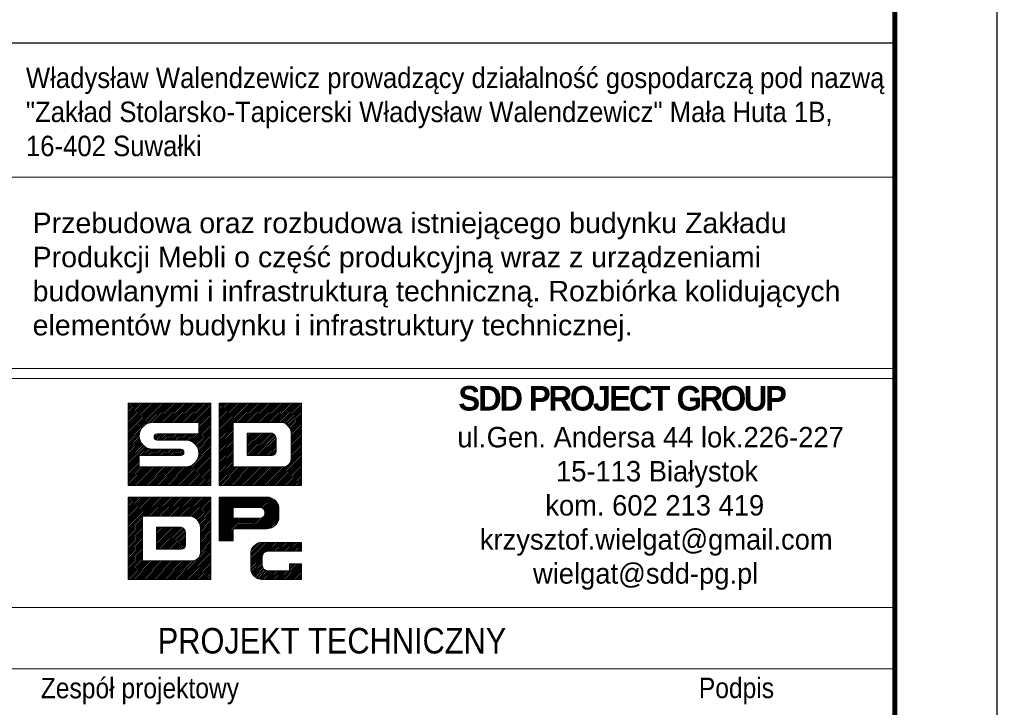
# Model space of a CAD drawing. Extents: x 310117 to 322731, y -113989 to -104075.
# Tile 9 of 13: x 320204 to 322131, y -112773 to -111427. Entities that reach past the tile are written whole.
import ezdxf
from ezdxf.enums import TextEntityAlignment as Align

# ---------------------------------------------------------------- set-up
doc = ezdxf.new("R2010")
doc.units = 0
doc.header["$LTSCALE"] = 5
doc.header["$MEASUREMENT"] = 0
for name, color, linetype, lineweight in [('--- widok @ 1', 7, 'Continuous', 13), ('_RAMKA', 7, 'Continuous', 35), ('PS_DIM', 4, 'Continuous', 13)]:
    doc.layers.add(name, color=color, linetype=linetype, lineweight=lineweight)
doc.layers.add('_FORMATKA', color=8, linetype='Continuous', lineweight=15, plot=False)
doc.layers.add('_tabelka', color=7, linetype='Continuous')
doc.styles.add('gil', font='GIL_____.TTF', dxfattribs={"width": 0.9})

# ---------------------------------------------------------------- blocks, each defined once
blk = doc.blocks.new('*U19')
at = {"layer": '_FORMATKA', "lineweight": -3}
blk.add_lwpolyline([(-594, 0), (0, 0), (0, 420), (-594, 420)], close=True, dxfattribs=at)
at = {"layer": '_RAMKA', "lineweight": -3, "const_width": 0.5}
blk.add_lwpolyline([(-564, 10), (-10, 10), (-10, 410), (-564, 410)], close=True, dxfattribs=at)
blk = doc.blocks.new('tabela_rys')
at = {"layer": '_tabelka', "color": 251, "lineweight": 15}
for p, q in [((21.617, 110.449), (131.619, 110.449)), ((21.617, 91.732), (131.619, 91.732)), ((21.617, 91.732), (131.619, 91.732)), ((21.617, 91.732), (131.619, 91.732)), ((131.619, 90.732), (21.617, 90.732)), ((21.617, 68.324), (131.478, 68.324)), ((131.619, 62.324), (21.617, 62.324))]:
    blk.add_line(p, q, dxfattribs=at)
at = {"layer": '_tabelka', "color": 251, "lineweight": 30}
blk.add_lwpolyline([(131.619, 123.55), (21.617, 123.55), (21.617, 7.769), (131.619, 7.769)], close=True, dxfattribs=at)
at = {"layer": 'PS_DIM', "color": 12, "true_color": 0xc90603}
for p, q in [((56.617, 88.268), (56.676, 88.328)), ((56.617, 88.1), (56.845, 88.328)), ((56.617, 87.932), (57.013, 88.328)), ((56.617, 87.763), (57.182, 88.328)), ((56.617, 87.595), (57.35, 88.328)), ((56.617, 87.427), (57.518, 88.328)), ((56.617, 87.258), (57.687, 88.328)), ((56.617, 87.09), (57.855, 88.328)), ((56.617, 86.921), (58.023, 88.328)), ((56.617, 86.753), (58.192, 88.328)), ((56.617, 86.585), (58.36, 88.328)), ((56.617, 86.416), (58.529, 88.328)), ((56.617, 86.248), (58.697, 88.328)), ((56.617, 86.079), (58.865, 88.328)), ((56.617, 85.911), (59.034, 88.328)), ((56.617, 85.743), (59.202, 88.328)), ((56.617, 85.574), (59.37, 88.328)), ((56.617, 85.406), (59.539, 88.328)), ((56.617, 85.238), (59.707, 88.328)), ((56.617, 85.069), (59.876, 88.328)), ((56.617, 84.901), (60.044, 88.328)), ((56.617, 84.732), (60.212, 88.328)), ((56.617, 88.328), (64.68, 88.328)), ((56.617, 80.265), (56.617, 88.328)), ((58.279, 86.226), (60.381, 88.328)), ((58.605, 86.383), (60.549, 88.328)), ((58.823, 86.433), (60.718, 88.328)), ((59.004, 86.446), (60.886, 88.328)), ((59.173, 86.446), (61.054, 88.328)), ((59.341, 86.446), (61.223, 88.328)), ((59.509, 86.446), (61.391, 88.328)), ((59.678, 86.446), (61.559, 88.328)), ((59.846, 86.446), (61.728, 88.328)), ((60.015, 86.446), (61.896, 88.328)), ((60.183, 86.446), (62.065, 88.328)), ((60.351, 86.446), (62.233, 88.328)), ((60.52, 86.446), (62.401, 88.328)), ((60.688, 86.446), (62.57, 88.328)), ((60.857, 86.446), (62.738, 88.328)), ((61.025, 86.446), (62.906, 88.328)), ((61.193, 86.446), (63.075, 88.328)), ((61.362, 86.446), (63.243, 88.328)), ((61.53, 86.446), (63.412, 88.328)), ((61.698, 86.446), (63.58, 88.328)), ((61.867, 86.446), (63.748, 88.328)), ((62.035, 86.446), (63.917, 88.328)), ((62.204, 86.446), (64.085, 88.328)), ((62.372, 86.446), (64.253, 88.328)), ((62.54, 86.446), (64.422, 88.328)), ((62.709, 86.446), (64.59, 88.328)), ((62.877, 86.446), (64.68, 88.249)), ((63.045, 86.446), (64.68, 88.08)), ((63.214, 86.446), (64.68, 87.912)), ((63.382, 86.446), (64.68, 87.744)), ((64.68, 88.328), (64.68, 80.265)), ((65.498, 88.328), (73.56, 88.328)), ((65.498, 80.265), (65.498, 88.328)), ((65.498, 88.195), (65.63, 88.328)), ((65.498, 88.027), (65.798, 88.328)), ((65.498, 87.858), (65.967, 88.328)), ((65.498, 87.69), (66.135, 88.328)), ((65.498, 87.522), (66.304, 88.328)), ((65.498, 87.353), (66.472, 88.328)), ((65.498, 87.185), (66.64, 88.328)), ((65.498, 87.016), (66.809, 88.328)), ((65.498, 86.848), (66.977, 88.328)), ((65.498, 86.68), (67.145, 88.328)), ((65.498, 86.511), (67.314, 88.328)), ((65.498, 86.343), (67.482, 88.328)), ((65.498, 86.174), (67.651, 88.328)), ((65.498, 86.006), (67.819, 88.328)), ((65.498, 85.838), (67.987, 88.328)), ((65.498, 85.669), (68.156, 88.328)), ((65.498, 85.501), (68.324, 88.328)), ((65.498, 85.333), (68.493, 88.328)), ((65.498, 85.164), (68.661, 88.328)), ((66.948, 86.446), (68.829, 88.328)), ((67.116, 86.446), (68.998, 88.328)), ((67.284, 86.446), (69.166, 88.328)), ((67.453, 86.446), (69.334, 88.328)), ((67.621, 86.446), (69.503, 88.328)), ((67.79, 86.446), (69.671, 88.328)), ((67.958, 86.446), (69.84, 88.328)), ((68.126, 86.446), (70.008, 88.328)), ((68.295, 86.446), (70.176, 88.328)), ((68.463, 86.446), (70.345, 88.328)), ((68.632, 86.446), (70.513, 88.328)), ((68.8, 86.446), (70.681, 88.328)), ((68.968, 86.446), (70.85, 88.328)), ((69.137, 86.446), (71.018, 88.328)), ((69.305, 86.446), (71.187, 88.328)), ((69.473, 86.446), (71.355, 88.328)), ((69.642, 86.446), (71.523, 88.328)), ((69.81, 86.446), (71.692, 88.328)), ((69.979, 86.446), (71.86, 88.328)), ((70.147, 86.446), (72.028, 88.328)), ((70.315, 86.446), (72.197, 88.328)), ((70.484, 86.446), (72.365, 88.328)), ((70.652, 86.446), (72.534, 88.328)), ((70.82, 86.446), (72.702, 88.328)), ((70.989, 86.446), (72.87, 88.328)), ((71.157, 86.446), (73.039, 88.328)), ((71.326, 86.446), (73.207, 88.328)), ((71.494, 86.446), (73.376, 88.328)), ((71.659, 86.443), (73.544, 88.328)), ((71.791, 86.407), (73.56, 88.175)), ((71.911, 86.358), (73.56, 88.007)), ((72.02, 86.299), (73.56, 87.839)), ((72.119, 86.229), (73.56, 87.67)), ((73.56, 88.328), (73.56, 80.265)), ((63.507, 86.402), (64.68, 87.575)), ((63.507, 86.234), (64.68, 87.407)), ((63.507, 86.065), (64.68, 87.238)), ((63.507, 85.897), (64.68, 87.07)), ((63.507, 85.728), (64.68, 86.902)), ((63.507, 85.56), (64.68, 86.733)), ((72.209, 86.151), (73.56, 87.502)), ((72.291, 86.064), (73.56, 87.333)), ((72.363, 85.968), (73.56, 87.165)), ((72.425, 85.862), (73.56, 86.997)), ((72.478, 85.746), (73.56, 86.828)), ((56.617, 84.564), (57.914, 85.861)), ((63.507, 86.446), (59.007, 86.446)), ((62.836, 84.553), (64.68, 86.397)), ((62.94, 84.488), (64.68, 86.228)), ((63.036, 84.416), (64.68, 86.06)), ((63.124, 84.335), (64.68, 85.891)), ((63.507, 85.392), (64.68, 86.565)), ((63.507, 85.321), (63.507, 86.446)), ((65.498, 84.996), (66.882, 86.38)), ((65.498, 84.827), (66.882, 86.211)), ((65.498, 84.659), (66.882, 86.043)), ((65.498, 84.491), (66.882, 85.875)), ((66.882, 86.446), (66.882, 82.096)), ((71.644, 86.446), (66.882, 86.446)), ((66.882, 86.446), (66.882, 82.096)), ((68.097, 86.446), (66.882, 86.446)), ((71.644, 86.446), (68.434, 86.446)), ((72.518, 85.618), (73.56, 86.66)), ((72.544, 85.476), (73.56, 86.492)), ((72.552, 85.315), (73.56, 86.323)), ((72.552, 85.147), (73.56, 86.155)), ((72.552, 84.978), (73.56, 85.986)), ((72.552, 84.81), (73.56, 85.818)), ((56.617, 84.396), (57.757, 85.536)), ((56.617, 84.227), (57.707, 85.317)), ((56.617, 84.059), (57.694, 85.136)), ((56.617, 83.891), (57.703, 84.977)), ((56.617, 83.722), (57.729, 84.834)), ((59.141, 85.068), (59.391, 85.317)), ((59.157, 84.915), (59.563, 85.321)), ((59.223, 84.812), (59.732, 85.321)), ((59.323, 84.744), (59.9, 85.321)), ((59.438, 85.321), (63.507, 85.321)), ((59.468, 84.721), (60.068, 85.321)), ((59.637, 84.721), (60.237, 85.321)), ((59.805, 84.721), (60.405, 85.321)), ((59.973, 84.721), (60.573, 85.321)), ((60.142, 84.721), (60.742, 85.321)), ((60.31, 84.721), (60.91, 85.321)), ((60.479, 84.721), (61.079, 85.321)), ((60.647, 84.721), (61.247, 85.321)), ((60.815, 84.721), (61.415, 85.321)), ((60.984, 84.721), (61.584, 85.321)), ((61.152, 84.721), (61.752, 85.321)), ((61.32, 84.721), (61.92, 85.321)), ((61.489, 84.721), (62.089, 85.321)), ((61.657, 84.721), (62.257, 85.321)), ((61.826, 84.721), (62.426, 85.321)), ((61.994, 84.721), (62.594, 85.321)), ((62.162, 84.721), (62.762, 85.321)), ((62.324, 84.715), (62.931, 85.321)), ((62.47, 84.692), (63.099, 85.321)), ((62.602, 84.656), (63.268, 85.321)), ((62.724, 84.609), (63.436, 85.321)), ((63.204, 84.247), (64.68, 85.723)), ((63.276, 84.151), (64.68, 85.555)), ((63.341, 84.047), (64.68, 85.386)), ((63.396, 83.935), (64.68, 85.218)), ((63.443, 83.813), (64.68, 85.049)), ((63.478, 83.68), (64.68, 84.881)), ((65.498, 84.322), (66.882, 85.706)), ((65.498, 84.154), (66.882, 85.538)), ((65.498, 83.986), (66.882, 85.37)), ((65.498, 83.817), (66.882, 85.201)), ((65.498, 83.649), (66.882, 85.033)), ((65.498, 83.48), (66.882, 84.864)), ((68.244, 85.393), (68.244, 83.218)), ((70.681, 85.393), (68.244, 85.393)), ((68.244, 85.393), (68.244, 83.218)), ((70.681, 85.393), (68.244, 85.393)), ((68.244, 85.385), (68.252, 85.393)), ((68.244, 85.216), (68.42, 85.393)), ((68.244, 85.048), (68.589, 85.393)), ((68.244, 84.88), (68.757, 85.393)), ((68.244, 84.711), (68.925, 85.393)), ((68.244, 84.543), (69.094, 85.393)), ((68.244, 84.374), (69.262, 85.393)), ((68.244, 84.206), (69.431, 85.393)), ((68.244, 84.038), (69.599, 85.393)), ((68.244, 83.869), (69.767, 85.393)), ((68.244, 83.701), (69.936, 85.393)), ((68.244, 83.533), (70.104, 85.393)), ((68.244, 83.364), (70.272, 85.393)), ((68.266, 83.218), (70.441, 85.393)), ((68.434, 83.218), (70.609, 85.393)), ((68.603, 83.218), (70.749, 85.364)), ((68.771, 83.218), (70.852, 85.299)), ((68.939, 83.218), (70.938, 85.216)), ((69.108, 83.218), (71.006, 85.116)), ((69.276, 83.218), (71.055, 84.997)), ((69.444, 83.218), (71.079, 84.852)), ((71.079, 83.616), (71.079, 84.83)), ((71.079, 83.616), (71.079, 84.83)), ((72.552, 84.642), (73.56, 85.65)), ((72.552, 84.473), (73.56, 85.481)), ((72.552, 82.892), (72.552, 85.321)), ((72.552, 82.892), (72.552, 85.321)), ((72.552, 84.305), (73.56, 85.313)), ((72.552, 84.136), (73.56, 85.144)), ((72.552, 83.968), (73.56, 84.976)), ((72.552, 83.8), (73.56, 84.808)), ((56.617, 83.554), (57.767, 84.703)), ((56.617, 83.385), (57.815, 84.583)), ((56.617, 83.217), (57.873, 84.472)), ((56.617, 83.049), (57.939, 84.37)), ((56.617, 82.88), (58.013, 84.276)), ((56.617, 82.712), (58.095, 84.189)), ((56.617, 82.544), (58.184, 84.111)), ((56.617, 82.375), (58.282, 84.039)), ((56.617, 82.207), (58.387, 83.976)), ((57.8, 83.221), (58.501, 83.922)), ((57.968, 83.221), (58.625, 83.878)), ((58.137, 83.221), (58.76, 83.844)), ((58.305, 83.221), (58.909, 83.825)), ((58.473, 83.221), (59.073, 83.821)), ((58.642, 83.221), (59.242, 83.821)), ((58.81, 83.221), (59.41, 83.821)), ((58.979, 83.221), (59.579, 83.821)), ((59.007, 83.821), (61.763, 83.821)), ((59.147, 83.221), (59.747, 83.821)), ((59.315, 83.221), (59.915, 83.821)), ((62.194, 84.721), (59.438, 84.721)), ((59.484, 83.221), (60.084, 83.821)), ((59.652, 83.221), (60.252, 83.821)), ((59.82, 83.221), (60.42, 83.821)), ((59.989, 83.221), (60.589, 83.821)), ((60.157, 83.221), (60.757, 83.821)), ((60.326, 83.221), (60.926, 83.821)), ((60.494, 83.221), (61.094, 83.821)), ((60.662, 83.221), (61.262, 83.821)), ((60.831, 83.221), (61.431, 83.821)), ((60.999, 83.221), (61.599, 83.821)), ((61.074, 80.265), (64.68, 83.871)), ((61.168, 83.221), (61.767, 83.821)), ((63.153, 82.513), (64.68, 84.039)), ((63.425, 82.953), (64.68, 84.208)), ((63.487, 83.183), (64.68, 84.376)), ((63.501, 83.534), (64.68, 84.713)), ((63.506, 83.371), (64.68, 84.544)), ((65.498, 83.312), (66.882, 84.696)), ((65.498, 83.144), (66.882, 84.528)), ((65.498, 82.975), (66.882, 84.359)), ((65.498, 82.807), (66.882, 84.191)), ((65.498, 82.639), (66.882, 84.023)), ((65.498, 82.47), (66.882, 83.854)), ((69.613, 83.218), (71.079, 84.684)), ((69.781, 83.218), (71.079, 84.516)), ((69.95, 83.218), (71.079, 84.347)), ((70.118, 83.218), (71.079, 84.179)), ((70.286, 83.218), (71.079, 84.011)), ((70.455, 83.218), (71.079, 83.842)), ((72.552, 83.631), (73.56, 84.639)), ((72.552, 83.463), (73.56, 84.471)), ((72.552, 83.295), (73.56, 84.303)), ((72.552, 83.126), (73.56, 84.134)), ((72.552, 82.958), (73.56, 83.966)), ((56.617, 82.038), (57.694, 83.115)), ((56.617, 81.87), (57.694, 82.947)), ((61.763, 83.221), (57.694, 83.221)), ((57.694, 83.221), (57.694, 82.096)), ((61.242, 80.265), (64.68, 83.702)), ((61.336, 83.221), (61.902, 83.787)), ((61.411, 80.265), (64.68, 83.534)), ((61.504, 83.221), (61.995, 83.711)), ((61.579, 80.265), (64.68, 83.366)), ((61.673, 83.221), (62.052, 83.6)), ((61.748, 80.265), (64.68, 83.197)), ((61.856, 83.236), (62.048, 83.428)), ((61.916, 80.265), (64.68, 83.029)), ((62.084, 80.265), (64.68, 82.861)), ((65.498, 82.302), (66.882, 83.686)), ((65.498, 82.133), (66.882, 83.517)), ((65.498, 81.965), (66.882, 83.349)), ((65.498, 81.797), (66.882, 83.181)), ((65.498, 81.628), (66.882, 83.012)), ((68.244, 83.218), (70.681, 83.218)), ((68.244, 83.218), (70.681, 83.218)), ((70.364, 80.265), (73.56, 83.461)), ((70.533, 80.265), (73.56, 83.292)), ((70.623, 83.218), (71.079, 83.674)), ((70.701, 80.265), (73.56, 83.124)), ((70.815, 83.241), (71.056, 83.482)), ((70.87, 80.265), (73.56, 82.956)), ((72.467, 82.536), (73.56, 83.629)), ((72.544, 82.781), (73.56, 83.797)), ((56.617, 81.702), (57.694, 82.778)), ((56.617, 81.533), (57.694, 82.61)), ((56.617, 81.365), (57.694, 82.442)), ((56.617, 81.196), (57.694, 82.273)), ((56.617, 81.028), (57.694, 82.105)), ((56.617, 80.86), (57.854, 82.096)), ((56.617, 80.691), (58.022, 82.096)), ((56.617, 80.523), (58.19, 82.096)), ((56.617, 80.355), (58.359, 82.096)), ((56.696, 80.265), (58.527, 82.096)), ((56.865, 80.265), (58.695, 82.096)), ((57.033, 80.265), (58.864, 82.096)), ((57.201, 80.265), (59.032, 82.096)), ((57.37, 80.265), (59.201, 82.096)), ((57.538, 80.265), (59.369, 82.096)), ((57.694, 82.096), (62.194, 82.096)), ((57.706, 80.265), (59.537, 82.096)), ((57.875, 80.265), (59.706, 82.096)), ((58.043, 80.265), (59.874, 82.096)), ((58.212, 80.265), (60.043, 82.096)), ((58.38, 80.265), (60.211, 82.096)), ((58.548, 80.265), (60.379, 82.096)), ((58.717, 80.265), (60.548, 82.096)), ((58.885, 80.265), (60.716, 82.096)), ((59.053, 80.265), (60.884, 82.096)), ((59.222, 80.265), (61.053, 82.096)), ((59.39, 80.265), (61.221, 82.096)), ((59.559, 80.265), (61.39, 82.096)), ((59.727, 80.265), (61.558, 82.096)), ((59.895, 80.265), (61.726, 82.096)), ((60.064, 80.265), (61.895, 82.096)), ((60.232, 80.265), (62.063, 82.096)), ((60.4, 80.265), (62.232, 82.097)), ((60.569, 80.265), (62.419, 82.116)), ((60.737, 80.265), (62.65, 82.178)), ((60.906, 80.265), (63.09, 82.449)), ((62.253, 80.265), (64.68, 82.692)), ((62.421, 80.265), (64.68, 82.524)), ((62.589, 80.265), (64.68, 82.355)), ((62.758, 80.265), (64.68, 82.187)), ((62.926, 80.265), (64.68, 82.019)), ((65.498, 81.46), (66.882, 82.844)), ((65.498, 81.291), (66.882, 82.675)), ((65.498, 81.123), (66.882, 82.507)), ((65.498, 80.955), (66.882, 82.339)), ((65.498, 80.786), (66.882, 82.17)), ((65.498, 80.618), (66.976, 82.096)), ((65.498, 80.45), (67.144, 82.096)), ((65.498, 80.281), (67.312, 82.096)), ((65.65, 80.265), (67.481, 82.096)), ((65.818, 80.265), (67.649, 82.096)), ((65.987, 80.265), (67.817, 82.096)), ((66.155, 80.265), (67.986, 82.096)), ((66.323, 80.265), (68.154, 82.096)), ((66.492, 80.265), (68.323, 82.096)), ((66.66, 80.265), (68.491, 82.096)), ((66.828, 80.265), (68.659, 82.096)), ((66.882, 82.096), (71.644, 82.096)), ((66.882, 82.096), (71.644, 82.096)), ((66.997, 80.265), (68.828, 82.096)), ((67.165, 80.265), (68.996, 82.096)), ((67.334, 80.265), (69.165, 82.096)), ((67.502, 80.265), (69.333, 82.096)), ((67.67, 80.265), (69.501, 82.096)), ((67.839, 80.265), (69.67, 82.096)), ((68.007, 80.265), (69.838, 82.096)), ((68.175, 80.265), (70.006, 82.096)), ((68.344, 80.265), (70.175, 82.096)), ((68.512, 80.265), (70.343, 82.096)), ((68.681, 80.265), (70.512, 82.096)), ((68.849, 80.265), (70.68, 82.096)), ((69.017, 80.265), (70.848, 82.096)), ((69.186, 80.265), (71.017, 82.096)), ((69.354, 80.265), (71.185, 82.096)), ((69.523, 80.265), (71.353, 82.096)), ((69.691, 80.265), (71.522, 82.096)), ((69.859, 80.265), (71.686, 82.092)), ((70.028, 80.265), (71.86, 82.098)), ((70.196, 80.265), (72.105, 82.174)), ((71.038, 80.265), (73.56, 82.787)), ((71.206, 80.265), (73.56, 82.619)), ((71.375, 80.265), (73.56, 82.45)), ((71.543, 80.265), (73.56, 82.282)), ((71.711, 80.265), (73.56, 82.114)), ((71.88, 80.265), (73.56, 81.945)), ((63.095, 80.265), (64.68, 81.85)), ((63.263, 80.265), (64.68, 81.682)), ((63.431, 80.265), (64.68, 81.514)), ((63.6, 80.265), (64.68, 81.345)), ((63.768, 80.265), (64.68, 81.177)), ((63.936, 80.265), (64.68, 81.008)), ((72.048, 80.265), (73.56, 81.777)), ((72.217, 80.265), (73.56, 81.608)), ((72.385, 80.265), (73.56, 81.44)), ((72.553, 80.265), (73.56, 81.272)), ((72.722, 80.265), (73.56, 81.103)), ((72.89, 80.265), (73.56, 80.935)), ((64.68, 80.265), (56.617, 80.265)), ((64.105, 80.265), (64.68, 80.84)), ((64.273, 80.265), (64.68, 80.672)), ((64.442, 80.265), (64.68, 80.503)), ((64.61, 80.265), (64.68, 80.335)), ((73.56, 80.265), (65.498, 80.265)), ((73.058, 80.265), (73.56, 80.767)), ((73.227, 80.265), (73.56, 80.598)), ((73.395, 80.265), (73.56, 80.43)), ((56.617, 79.14), (64.68, 79.14)), ((56.617, 71.078), (56.617, 79.14)), ((56.617, 79.14), (64.68, 79.14)), ((56.617, 71.078), (56.617, 79.14)), ((56.617, 79.008), (56.75, 79.14)), ((56.617, 78.839), (56.918, 79.14)), ((56.617, 78.671), (57.087, 79.14)), ((56.617, 78.502), (57.255, 79.14)), ((56.617, 78.334), (57.423, 79.14)), ((56.617, 78.166), (57.592, 79.14)), ((56.617, 77.997), (57.76, 79.14)), ((56.617, 77.829), (57.928, 79.14)), ((56.617, 77.661), (58.097, 79.14)), ((56.617, 77.492), (58.265, 79.14)), ((56.617, 77.324), (58.434, 79.14)), ((56.617, 77.155), (58.602, 79.14)), ((56.617, 76.987), (58.77, 79.14)), ((56.617, 76.819), (58.939, 79.14)), ((56.617, 76.65), (59.107, 79.14)), ((56.617, 76.482), (59.275, 79.14)), ((56.617, 76.313), (59.444, 79.14)), ((56.617, 76.145), (59.612, 79.14)), ((56.617, 75.977), (59.781, 79.14)), ((58.067, 77.259), (59.949, 79.14)), ((58.236, 77.259), (60.117, 79.14)), ((58.404, 77.259), (60.286, 79.14)), ((58.573, 77.259), (60.454, 79.14)), ((58.741, 77.259), (60.623, 79.14)), ((58.909, 77.259), (60.791, 79.14)), ((59.078, 77.259), (60.959, 79.14)), ((59.246, 77.259), (61.128, 79.14)), ((59.414, 77.259), (61.296, 79.14)), ((59.583, 77.259), (61.464, 79.14)), ((59.751, 77.259), (61.633, 79.14)), ((59.92, 77.259), (61.801, 79.14)), ((60.088, 77.259), (61.97, 79.14)), ((60.256, 77.259), (62.138, 79.14)), ((60.425, 77.259), (62.306, 79.14)), ((60.593, 77.259), (62.475, 79.14)), ((60.762, 77.259), (62.643, 79.14)), ((60.93, 77.259), (62.811, 79.14)), ((61.098, 77.259), (62.98, 79.14)), ((61.267, 77.259), (63.148, 79.14)), ((61.435, 77.259), (63.317, 79.14)), ((61.603, 77.259), (63.485, 79.14)), ((61.772, 77.259), (63.653, 79.14)), ((61.94, 77.259), (63.822, 79.14)), ((62.109, 77.259), (63.99, 79.14)), ((62.277, 77.259), (64.158, 79.14)), ((62.445, 77.259), (64.327, 79.14)), ((62.614, 77.259), (64.495, 79.14)), ((62.779, 77.255), (64.664, 79.14)), ((64.68, 79.14), (64.68, 71.078)), ((64.68, 79.14), (64.68, 71.078)), ((62.911, 77.219), (64.68, 78.988)), ((63.031, 77.171), (64.68, 78.819)), ((63.14, 77.111), (64.68, 78.651)), ((63.239, 77.042), (64.68, 78.483)), ((63.329, 76.964), (64.68, 78.314)), ((63.41, 76.876), (64.68, 78.146)), ((56.617, 75.808), (58.001, 77.192)), ((58.001, 77.259), (58.001, 72.909)), ((62.764, 77.259), (58.001, 77.259)), ((58.001, 77.259), (58.001, 72.909)), ((62.764, 77.259), (58.001, 77.259)), ((58.001, 77.259), (58.001, 72.909)), ((62.764, 77.259), (58.001, 77.259)), ((63.482, 76.78), (64.68, 77.978)), ((63.545, 76.674), (64.68, 77.809)), ((63.597, 76.558), (64.68, 77.641)), ((63.638, 76.43), (64.68, 77.472)), ((63.664, 76.288), (64.68, 77.304)), ((63.672, 76.128), (64.68, 77.136)), ((56.617, 75.64), (58.001, 77.024)), ((56.617, 75.472), (58.001, 76.856)), ((56.617, 75.303), (58.001, 76.687)), ((56.617, 75.135), (58.001, 76.519)), ((56.617, 74.966), (58.001, 76.35)), ((56.617, 74.798), (58.001, 76.182)), ((59.364, 76.205), (59.364, 74.03)), ((61.801, 76.205), (59.364, 76.205)), ((59.364, 76.197), (59.372, 76.205)), ((59.364, 76.029), (59.54, 76.205)), ((59.364, 75.861), (59.708, 76.205)), ((59.364, 75.692), (59.877, 76.205)), ((59.364, 75.524), (60.045, 76.205)), ((59.364, 75.355), (60.214, 76.205)), ((59.364, 75.187), (60.382, 76.205)), ((59.364, 75.019), (60.55, 76.205)), ((59.364, 74.85), (60.719, 76.205)), ((59.364, 74.682), (60.887, 76.205)), ((59.364, 74.513), (61.055, 76.205)), ((59.364, 74.345), (61.224, 76.205)), ((59.364, 74.177), (61.392, 76.205)), ((59.364, 76.205), (59.364, 74.03)), ((61.801, 76.205), (59.364, 76.205)), ((59.364, 76.205), (59.364, 74.03)), ((61.801, 76.205), (59.364, 76.205)), ((59.386, 74.03), (61.561, 76.205)), ((59.554, 74.03), (61.729, 76.205)), ((59.722, 74.03), (61.869, 76.177)), ((59.891, 74.03), (61.972, 76.111)), ((63.672, 75.959), (64.68, 76.967)), ((63.672, 75.791), (64.68, 76.799)), ((63.672, 75.622), (64.68, 76.63)), ((63.672, 75.454), (64.68, 76.462)), ((63.672, 75.286), (64.68, 76.294)), ((63.672, 73.704), (63.672, 76.134)), ((63.672, 73.704), (63.672, 76.134)), ((63.672, 73.704), (63.672, 76.134)), ((63.672, 75.117), (64.68, 76.125)), ((56.617, 74.63), (58.001, 76.014)), ((56.617, 74.461), (58.001, 75.845)), ((56.617, 74.293), (58.001, 75.677)), ((56.617, 74.125), (58.001, 75.509)), ((56.617, 73.956), (58.001, 75.34)), ((56.617, 73.788), (58.001, 75.172)), ((60.059, 74.03), (62.057, 76.029)), ((60.227, 74.03), (62.126, 75.929)), ((60.396, 74.03), (62.175, 75.81)), ((60.564, 74.03), (62.198, 75.665)), ((60.733, 74.03), (62.199, 75.497)), ((60.901, 74.03), (62.199, 75.328)), ((61.069, 74.03), (62.199, 75.16)), ((62.199, 74.428), (62.199, 75.643)), ((62.199, 74.428), (62.199, 75.643)), ((62.199, 74.428), (62.199, 75.643)), ((63.672, 74.949), (64.68, 75.957)), ((63.672, 74.781), (64.68, 75.789)), ((63.672, 74.612), (64.68, 75.62)), ((63.672, 74.444), (64.68, 75.452)), ((63.672, 74.275), (64.68, 75.283)), ((56.617, 73.619), (58.001, 75.003)), ((56.617, 73.451), (58.001, 74.835)), ((56.617, 73.283), (58.001, 74.667)), ((56.617, 73.114), (58.001, 74.498)), ((56.617, 72.946), (58.001, 74.33)), ((61.238, 74.03), (62.199, 74.991)), ((61.406, 74.03), (62.199, 74.823)), ((61.484, 71.078), (64.68, 74.273)), ((61.575, 74.03), (62.199, 74.655)), ((61.743, 74.03), (62.199, 74.486)), ((61.934, 74.053), (62.176, 74.295)), ((63.587, 73.349), (64.68, 74.442)), ((63.664, 73.594), (64.68, 74.61)), ((63.672, 74.107), (64.68, 75.115)), ((63.672, 73.939), (64.68, 74.947)), ((63.672, 73.77), (64.68, 74.778)), ((56.617, 72.777), (58.001, 74.161)), ((56.617, 72.609), (58.001, 73.993)), ((56.617, 72.441), (58.001, 73.825)), ((56.617, 72.272), (58.001, 73.656)), ((56.617, 72.104), (58.001, 73.488)), ((56.617, 71.936), (58.001, 73.32)), ((59.364, 74.03), (61.801, 74.03)), ((59.364, 74.03), (61.801, 74.03)), ((59.364, 74.03), (61.801, 74.03)), ((61.653, 71.078), (64.68, 74.105)), ((61.821, 71.078), (64.68, 73.936)), ((61.989, 71.078), (64.68, 73.768)), ((62.158, 71.078), (64.68, 73.6)), ((62.326, 71.078), (64.68, 73.431)), ((62.494, 71.078), (64.68, 73.263)), ((56.617, 71.767), (58.001, 73.151)), ((56.617, 71.599), (58.001, 72.983)), ((56.617, 71.43), (58.095, 72.909)), ((56.617, 71.262), (58.264, 72.909)), ((56.617, 71.094), (58.432, 72.909)), ((56.77, 71.078), (58.6, 72.909)), ((56.938, 71.078), (58.769, 72.909)), ((57.106, 71.078), (58.937, 72.909)), ((57.275, 71.078), (59.106, 72.909)), ((57.443, 71.078), (59.274, 72.909)), ((57.611, 71.078), (59.442, 72.909)), ((57.78, 71.078), (59.611, 72.909)), ((57.948, 71.078), (59.779, 72.909)), ((58.001, 72.909), (62.764, 72.909)), ((58.001, 72.909), (62.764, 72.909)), ((58.001, 72.909), (62.764, 72.909)), ((58.117, 71.078), (59.948, 72.909)), ((58.285, 71.078), (60.116, 72.909)), ((58.453, 71.078), (60.284, 72.909)), ((58.622, 71.078), (60.453, 72.909)), ((58.79, 71.078), (60.621, 72.909)), ((58.958, 71.078), (60.789, 72.909)), ((59.127, 71.078), (60.958, 72.909)), ((59.295, 71.078), (61.126, 72.909)), ((59.464, 71.078), (61.295, 72.909)), ((59.632, 71.078), (61.463, 72.909)), ((59.8, 71.078), (61.631, 72.909)), ((59.969, 71.078), (61.8, 72.909)), ((60.137, 71.078), (61.968, 72.909)), ((60.305, 71.078), (62.136, 72.909)), ((60.474, 71.078), (62.305, 72.909)), ((60.642, 71.078), (62.473, 72.909)), ((60.811, 71.078), (62.642, 72.909)), ((60.979, 71.078), (62.806, 72.904)), ((61.147, 71.078), (62.98, 72.91)), ((61.316, 71.078), (63.225, 72.987)), ((62.663, 71.078), (64.68, 73.095)), ((62.831, 71.078), (64.68, 72.926)), ((63, 71.078), (64.68, 72.758)), ((63.168, 71.078), (64.68, 72.589)), ((63.336, 71.078), (64.68, 72.421)), ((63.505, 71.078), (64.68, 72.253)), ((63.673, 71.078), (64.68, 72.084)), ((63.841, 71.078), (64.68, 71.916)), ((64.01, 71.078), (64.68, 71.747)), ((64.178, 71.078), (64.68, 71.579)), ((64.347, 71.078), (64.68, 71.411)), ((64.68, 71.078), (56.617, 71.078)), ((64.68, 71.078), (56.617, 71.078)), ((64.515, 71.078), (64.68, 71.242))]:
    blk.add_line(p, q, dxfattribs=at)
at = {"layer": 'PS_DIM', "color": 18, "true_color": 0x000000}
for p, q in [((65.498, 79.107), (65.531, 79.14)), ((65.498, 78.947), (65.691, 79.14)), ((65.498, 78.787), (65.851, 79.14)), ((65.498, 78.627), (66.011, 79.14)), ((65.498, 78.467), (66.171, 79.14)), ((65.498, 78.307), (66.331, 79.14)), ((65.498, 78.147), (66.491, 79.14)), ((65.498, 77.987), (66.651, 79.14)), ((65.498, 77.827), (66.811, 79.14)), ((65.498, 77.667), (66.971, 79.14)), ((65.498, 77.507), (67.131, 79.14)), ((65.498, 77.347), (67.291, 79.14)), ((65.498, 77.187), (67.451, 79.14)), ((65.498, 77.027), (67.61, 79.14)), ((65.498, 76.867), (67.77, 79.14)), ((65.498, 79.14), (65.498, 74.874)), ((70.169, 79.14), (65.498, 79.14)), ((66.915, 78.125), (67.93, 79.14)), ((67.075, 78.125), (68.09, 79.14)), ((67.235, 78.125), (68.25, 79.14)), ((67.395, 78.125), (68.41, 79.14)), ((67.555, 78.124), (68.57, 79.14)), ((67.715, 78.124), (68.73, 79.14)), ((67.874, 78.124), (68.89, 79.14)), ((68.034, 78.124), (69.05, 79.14)), ((68.194, 78.124), (69.21, 79.14)), ((68.354, 78.124), (69.37, 79.14)), ((68.514, 78.124), (69.53, 79.14)), ((68.674, 78.124), (69.69, 79.14)), ((68.834, 78.124), (69.85, 79.14)), ((68.994, 78.124), (70.01, 79.14)), ((69.154, 78.124), (70.17, 79.14)), ((69.313, 78.124), (70.32, 79.13)), ((69.473, 78.124), (70.455, 79.105)), ((69.62, 78.111), (70.577, 79.068)), ((69.736, 78.066), (70.69, 79.02)), ((65.498, 76.707), (66.863, 78.073)), ((66.863, 78.125), (66.863, 77.062)), ((69.51, 78.124), (66.863, 78.125)), ((68.837, 76.047), (71.245, 78.456)), ((68.997, 76.047), (71.291, 78.342)), ((69.157, 76.047), (71.327, 78.217)), ((69.317, 76.047), (71.35, 78.081)), ((69.83, 78), (70.793, 78.963)), ((69.904, 77.914), (70.888, 78.898)), ((69.91, 77.281), (71.189, 78.56)), ((69.957, 77.808), (70.975, 78.825)), ((69.984, 77.675), (71.054, 78.745)), ((69.985, 77.515), (71.126, 78.656)), ((65.498, 76.547), (66.863, 77.913)), ((65.498, 76.387), (66.863, 77.753)), ((65.498, 76.227), (66.863, 77.593)), ((65.498, 76.067), (66.863, 77.433)), ((65.498, 75.907), (66.863, 77.273)), ((65.498, 75.747), (66.863, 77.113)), ((68.677, 76.047), (69.766, 77.136)), ((69.477, 76.047), (71.357, 77.927)), ((69.637, 76.047), (71.357, 77.767)), ((69.797, 76.047), (71.357, 77.608)), ((69.957, 76.047), (71.357, 77.448)), ((69.985, 77.537), (69.985, 77.649)), ((70.117, 76.047), (71.357, 77.288)), ((70.282, 76.053), (71.351, 77.122)), ((71.357, 77.235), (71.357, 77.953)), ((65.498, 75.587), (66.972, 77.062)), ((65.498, 75.427), (67.132, 77.062)), ((65.498, 75.268), (67.292, 77.062)), ((65.498, 75.108), (67.452, 77.062)), ((65.498, 74.948), (67.611, 77.062)), ((65.584, 74.874), (67.771, 77.062)), ((66.863, 77.062), (69.51, 77.062)), ((66.917, 76.047), (67.931, 77.062)), ((67.077, 76.047), (68.091, 77.062)), ((67.237, 76.047), (68.251, 77.062)), ((67.397, 76.047), (68.411, 77.062)), ((67.557, 76.047), (68.571, 77.062)), ((67.717, 76.047), (68.731, 77.062)), ((67.877, 76.047), (68.891, 77.062)), ((68.037, 76.047), (69.051, 77.062)), ((68.197, 76.047), (69.211, 77.062)), ((68.357, 76.047), (69.371, 77.062)), ((68.517, 76.047), (69.532, 77.062)), ((70.477, 76.088), (71.316, 76.927)), ((70.746, 76.197), (71.207, 76.658)), ((65.744, 74.874), (66.861, 75.991)), ((65.904, 74.874), (66.861, 75.831)), ((66.064, 74.874), (66.861, 75.672)), ((66.224, 74.874), (66.861, 75.512)), ((66.384, 74.874), (66.861, 75.352)), ((66.544, 74.874), (66.861, 75.192)), ((66.861, 74.874), (66.861, 76.047)), ((66.861, 76.047), (70.169, 76.047)), ((65.498, 74.874), (66.861, 74.874)), ((66.704, 74.874), (66.861, 75.032)), ((68.595, 73.615), (69.684, 74.704)), ((68.595, 73.447), (69.852, 74.704)), ((68.595, 73.279), (70.021, 74.704)), ((68.595, 73.11), (70.189, 74.704)), ((68.595, 72.942), (70.357, 74.704)), ((68.595, 72.773), (70.526, 74.704)), ((68.595, 72.605), (70.694, 74.704)), ((68.595, 72.437), (70.862, 74.704)), ((68.613, 73.802), (69.497, 74.686)), ((68.687, 74.044), (69.255, 74.612)), ((73.56, 74.704), (69.695, 74.704)), ((70.145, 73.818), (71.031, 74.704)), ((70.33, 73.834), (71.199, 74.704)), ((70.498, 73.834), (71.368, 74.704)), ((70.666, 73.834), (71.536, 74.704)), ((70.835, 73.834), (71.704, 74.704)), ((71.003, 73.834), (71.873, 74.704)), ((71.172, 73.834), (72.041, 74.704)), ((71.34, 73.834), (72.209, 74.704)), ((71.508, 73.834), (72.378, 74.704)), ((71.677, 73.834), (72.546, 74.704)), ((71.845, 73.834), (72.715, 74.704)), ((72.013, 73.834), (72.883, 74.704)), ((72.182, 73.834), (73.051, 74.704)), ((72.35, 73.834), (73.22, 74.704)), ((72.519, 73.834), (73.388, 74.704)), ((72.687, 73.834), (73.557, 74.704)), ((72.855, 73.834), (73.56, 74.539)), ((73.024, 73.834), (73.56, 74.37)), ((73.192, 73.834), (73.56, 74.202)), ((73.56, 73.834), (73.56, 74.704)), ((68.595, 73.604), (68.595, 72.178)), ((68.595, 72.268), (69.744, 73.417)), ((68.598, 72.103), (69.728, 73.232)), ((69.728, 72.488), (69.728, 73.284)), ((70.278, 73.834), (73.56, 73.834)), ((73.36, 73.834), (73.56, 74.034)), ((73.529, 73.834), (73.56, 73.865)), ((68.618, 71.954), (69.728, 73.064)), ((68.654, 71.822), (69.728, 72.895)), ((68.703, 71.703), (69.728, 72.727)), ((68.763, 71.594), (69.728, 72.559)), ((68.833, 71.495), (69.735, 72.398)), ((68.912, 71.406), (69.774, 72.268)), ((71.614, 71.078), (73.155, 72.619)), ((71.783, 71.078), (73.324, 72.619)), ((71.951, 71.078), (73.492, 72.619)), ((72.119, 71.078), (73.56, 72.518)), ((72.288, 71.078), (73.56, 72.35)), ((72.398, 72.535), (72.482, 72.619)), ((72.398, 72.367), (72.65, 72.619)), ((72.398, 72.199), (72.818, 72.619)), ((72.398, 72.03), (72.987, 72.619)), ((73.56, 72.619), (72.398, 72.619)), ((72.398, 72.619), (72.398, 71.938)), ((73.56, 71.078), (73.56, 72.619)), ((69, 71.326), (69.835, 72.161)), ((69.097, 71.255), (69.916, 72.073)), ((69.204, 71.193), (70.015, 72.004)), ((69.322, 71.143), (70.136, 71.956)), ((69.452, 71.105), (70.285, 71.938)), ((69.598, 71.082), (70.454, 71.938)), ((69.762, 71.078), (70.622, 71.938)), ((69.93, 71.078), (70.791, 71.938)), ((70.099, 71.078), (70.959, 71.938)), ((70.267, 71.078), (71.127, 71.938)), ((72.398, 71.938), (70.278, 71.938)), ((70.436, 71.078), (71.296, 71.938)), ((70.604, 71.078), (71.464, 71.938)), ((70.772, 71.078), (71.633, 71.938)), ((70.941, 71.078), (71.801, 71.938)), ((71.109, 71.078), (71.969, 71.938)), ((71.277, 71.078), (72.138, 71.938)), ((71.446, 71.078), (72.306, 71.938)), ((72.456, 71.078), (73.56, 72.182)), ((72.624, 71.078), (73.56, 72.013)), ((72.793, 71.078), (73.56, 71.845)), ((72.961, 71.078), (73.56, 71.676)), ((73.13, 71.078), (73.56, 71.508)), ((73.298, 71.078), (73.56, 71.34)), ((69.695, 71.078), (73.56, 71.078)), ((73.466, 71.078), (73.56, 71.171))]:
    blk.add_line(p, q, dxfattribs=at)
at = {"layer": 'PS_DIM', "color": 12, "true_color": 0xc90603}
for centre, radius, start, end in [((59.007, 85.134), 1.312, 90, 270), ((71.429, 85.343), 1.124, 358.86875, 78.94572), ((71.429, 85.343), 1.124, 358.86875, 78.94572), ((59.438, 85.021), 0.3, 90, 270), ((70.482, 84.83), 0.597, 360, 70.52878), ((70.482, 84.83), 0.597, 360, 70.52878), ((61.763, 83.521), 0.3, 270, 90), ((62.194, 83.409), 1.312, 270, 90), ((70.681, 83.616), 0.398, 270, 360), ((70.681, 83.616), 0.398, 270, 0), ((71.746, 82.896), 0.806, 262.76517, 359.67808), ((71.746, 82.896), 0.806, 262.76517, 359.67808), ((62.548, 76.156), 1.124, 358.86875, 78.94572), ((62.548, 76.156), 1.124, 358.86875, 78.94572), ((62.548, 76.156), 1.124, 358.86875, 78.94572), ((61.602, 75.643), 0.597, 360, 70.52878), ((61.602, 75.643), 0.597, 360, 70.52878), ((61.602, 75.643), 0.597, 360, 70.52878), ((61.801, 74.428), 0.398, 270, 360), ((61.801, 74.428), 0.398, 270, 360), ((61.801, 74.428), 0.398, 270, 0), ((62.865, 73.709), 0.806, 262.76517, 359.67808), ((62.865, 73.709), 0.806, 262.76517, 359.67808), ((62.865, 73.709), 0.806, 262.76517, 359.67808)]:
    blk.add_arc(centre, radius, start, end, dxfattribs=at)
at = {"layer": 'PS_DIM', "color": 18, "true_color": 0x000000}
for centre, radius, start, end in [((70.169, 77.953), 1.188, 0, 90), ((69.51, 77.649), 0.475, 0, 89.97196), ((69.51, 77.537), 0.475, 270, 0), ((70.169, 77.235), 1.188, 270, 0), ((69.695, 73.604), 1.1, 90, 180), ((70.278, 73.284), 0.55, 90, 180), ((70.278, 72.488), 0.55, 180, 270), ((69.695, 72.178), 1.1, 180, 270)]:
    blk.add_arc(centre, radius, start, end, dxfattribs=at)
at = {"layer": '--- widok @ 1', "ltscale": 0.5, "insert": (47.254, 106.961, 0.431), "char_height": 2, "width": 80.3878, "attachment_point": 1}
blk.add_mtext('{\\fArial|b0|i0|c238|p34;\\C0;Prze\\fArial|b0|i0|c0|p34;b\\fArial|b0|i0|c238|p34;u\\fArial|b0|i0|c0|p34;dowa o\\fArial|b0|i0|c238|p34;r\\fArial|b0|i0|c0|p34;a\\fArial|b0|i0|c238|p34;z\\fArial|b0|i0|c0|p34; \\fArial|b0|i0|c238|p34;r\\fArial|b0|i0|c0|p34;o\\fArial|b0|i0|c238|p34;z\\fArial|b0|i0|c0|p34;b\\fArial|b0|i0|c238|p34;u\\fArial|b0|i0|c0|p34;dowa \\fArial|b0|i0|c238|p34;ist\\fArial|b0|i0|c0|p34;n\\fArial|b0|i0|c238|p34;ieją\\fArial|b0|i0|c0|p34;c\\fArial|b0|i0|c238|p34;eg\\fArial|b0|i0|c0|p34;o b\\fArial|b0|i0|c238|p34;u\\fArial|b0|i0|c0|p34;d\\fArial|b0|i0|c238|p34;y\\fArial|b0|i0|c0|p34;n\\fArial|b0|i0|c238|p34;ku\\fArial|b0|i0|c0|p34; \\fArial|b0|i0|c238|p34;Z\\fArial|b0|i0|c0|p34;a\\fArial|b0|i0|c238|p34;kł\\fArial|b0|i0|c0|p34;ad\\fArial|b0|i0|c238|p34;u\\fArial|b0|i0|c0|p34; \\fArial|b0|i0|c238|p34;Pr\\fArial|b0|i0|c0|p34;od\\fArial|b0|i0|c238|p34;uk\\fArial|b0|i0|c0|p34;c\\fArial|b0|i0|c238|p34;ji\\fArial|b0|i0|c0|p34; \\fArial|b0|i0|c238|p34;Me\\fArial|b0|i0|c0|p34;b\\fArial|b0|i0|c238|p34;li\\fArial|b0|i0|c0|p34; o c\\fArial|b0|i0|c238|p34;zęść\\fArial|b0|i0|c0|p34; \\fArial|b0|i0|c238|p34;pr\\fArial|b0|i0|c0|p34;od\\fArial|b0|i0|c238|p34;uk\\fArial|b0|i0|c0|p34;c\\fArial|b0|i0|c238|p34;yj\\fArial|b0|i0|c0|p34;n\\fArial|b0|i0|c238|p34;ą\\fArial|b0|i0|c0|p34; w\\fArial|b0|i0|c238|p34;r\\fArial|b0|i0|c0|p34;a\\fArial|b0|i0|c238|p34;z\\fArial|b0|i0|c0|p34; \\fArial|b0|i0|c238|p34;z\\fArial|b0|i0|c0|p34; \\fArial|b0|i0|c238|p34;urzą\\fArial|b0|i0|c0|p34;d\\fArial|b0|i0|c238|p34;ze\\fArial|b0|i0|c0|p34;n\\fArial|b0|i0|c238|p34;i\\fArial|b0|i0|c0|p34;a\\fArial|b0|i0|c238|p34;mi\\fArial|b0|i0|c0|p34; b\\fArial|b0|i0|c238|p34;u\\fArial|b0|i0|c0|p34;dow\\fArial|b0|i0|c238|p34;l\\fArial|b0|i0|c0|p34;an\\fArial|b0|i0|c238|p34;ymi\\fArial|b0|i0|c0|p34; \\fArial|b0|i0|c238|p34;i\\fArial|b0|i0|c0|p34; \\fArial|b0|i0|c238|p34;i\\fArial|b0|i0|c0|p34;n\\fArial|b0|i0|c238|p34;fr\\fArial|b0|i0|c0|p34;a\\fArial|b0|i0|c238|p34;strukturą\\fArial|b0|i0|c0|p34; \\fArial|b0|i0|c238|p34;te\\fArial|b0|i0|c0|p34;c\\fArial|b0|i0|c238|p34;h\\fArial|b0|i0|c0|p34;n\\fArial|b0|i0|c238|p34;i\\fArial|b0|i0|c0|p34;c\\fArial|b0|i0|c238|p34;z\\fArial|b0|i0|c0|p34;n\\fArial|b0|i0|c238|p34;ą\\fArial|b0|i0|c0|p34;. \\fArial|b0|i0|c238|p34;R\\fArial|b0|i0|c0|p34;o\\fArial|b0|i0|c238|p34;z\\fArial|b0|i0|c0|p34;b\\fArial|b0|i0|c238|p34;iórk\\fArial|b0|i0|c0|p34;a \\fArial|b0|i0|c238|p34;k\\fArial|b0|i0|c0|p34;o\\fArial|b0|i0|c238|p34;li\\fArial|b0|i0|c0|p34;d\\fArial|b0|i0|c238|p34;ują\\fArial|b0|i0|c0|p34;c\\fArial|b0|i0|c238|p34;y\\fArial|b0|i0|c0|p34;c\\fArial|b0|i0|c238|p34;h\\fArial|b0|i0|c0|p34; \\fArial|b0|i0|c238|p34;eleme\\fArial|b0|i0|c0|p34;n\\fArial|b0|i0|c238|p34;tó\\fArial|b0|i0|c0|p34;w b\\fArial|b0|i0|c238|p34;u\\fArial|b0|i0|c0|p34;d\\fArial|b0|i0|c238|p34;y\\fArial|b0|i0|c0|p34;n\\fArial|b0|i0|c238|p34;ku\\fArial|b0|i0|c0|p34; \\fArial|b0|i0|c238|p34;i\\fArial|b0|i0|c0|p34; \\fArial|b0|i0|c238|p34;i\\fArial|b0|i0|c0|p34;n\\fArial|b0|i0|c238|p34;fr\\fArial|b0|i0|c0|p34;a\\fArial|b0|i0|c238|p34;struktury\\fArial|b0|i0|c0|p34; \\fArial|b0|i0|c238|p34;te\\fArial|b0|i0|c0|p34;c\\fArial|b0|i0|c238|p34;h\\fArial|b0|i0|c0|p34;n\\fArial|b0|i0|c238|p34;i\\fArial|b0|i0|c0|p34;c\\fArial|b0|i0|c238|p34;z\\fArial|b0|i0|c0|p34;n\\fArial|b0|i0|c238|p34;ej\\fArial|b0|i0|c0|p34;.}', dxfattribs=at)
at = {"layer": '_tabelka', "color": 12, "style": 'gil', "width": 0.9}
blk.add_text('PROJEKT TECHNICZNY', height=2.5, dxfattribs=at).set_placement((76.547, 65.088), align=Align.MIDDLE)
at = {"layer": '_tabelka', "color": 251, "style": 'gil', "width": 0.9}
for s, p in [('Zespół projektowy', (57.752, 60.224)), ('Podpis', (116.118, 60.224))]:
    blk.add_text(s, height=2, dxfattribs=at).set_placement(p, align=Align.MIDDLE)
at = {"layer": '_tabelka', "color": 7, "style": 'gil'}
for s, width, gutter_width, heights, insert, char_height, attachment_point in [('{\\fArial|b0|i0|c0|p34;\\C256;W\\fArial|b0|i0|c238|p34;ł\\fArial|b0|i0|c0|p34;ad\\fArial|b0|i0|c238|p34;ysł\\fArial|b0|i0|c0|p34;aw Wa\\fArial|b0|i0|c238|p34;le\\fArial|b0|i0|c0|p34;nd\\fArial|b0|i0|c238|p34;ze\\fArial|b0|i0|c0|p34;w\\fArial|b0|i0|c238|p34;i\\fArial|b0|i0|c0|p34;c\\fArial|b0|i0|c238|p34;z\\fArial|b0|i0|c0|p34;\\~\\fArial|b0|i0|c238|p34;pr\\fArial|b0|i0|c0|p34;owad\\fArial|b0|i0|c238|p34;zą\\fArial|b0|i0|c0|p34;c\\fArial|b0|i0|c238|p34;y\\fArial|b0|i0|c0|p34; d\\fArial|b0|i0|c238|p34;zi\\fArial|b0|i0|c0|p34;a\\fArial|b0|i0|c238|p34;ł\\fArial|b0|i0|c0|p34;a\\fArial|b0|i0|c238|p34;l\\fArial|b0|i0|c0|p34;no\\fArial|b0|i0|c238|p34;ść\\fArial|b0|i0|c0|p34; \\fArial|b0|i0|c238|p34;g\\fArial|b0|i0|c0|p34;o\\fArial|b0|i0|c238|p34;sp\\fArial|b0|i0|c0|p34;oda\\fArial|b0|i0|c238|p34;r\\fArial|b0|i0|c0|p34;c\\fArial|b0|i0|c238|p34;zą\\fArial|b0|i0|c0|p34; \\fArial|b0|i0|c238|p34;p\\fArial|b0|i0|c0|p34;od na\\fArial|b0|i0|c238|p34;z\\fArial|b0|i0|c0|p34;w\\fArial|b0|i0|c238|p34;ą\\fArial|b0|i0|c0|p34; \\fArial|b0|i0|c238|p34;"Z\\fArial|b0|i0|c0|p34;a\\fArial|b0|i0|c238|p34;kł\\fArial|b0|i0|c0|p34;ad \\fArial|b0|i0|c238|p34;St\\fArial|b0|i0|c0|p34;o\\fArial|b0|i0|c238|p34;l\\fArial|b0|i0|c0|p34;a\\fArial|b0|i0|c238|p34;rsk\\fArial|b0|i0|c0|p34;o-\\fArial|b0|i0|c238|p34;T\\fArial|b0|i0|c0|p34;a\\fArial|b0|i0|c238|p34;pi\\fArial|b0|i0|c0|p34;c\\fArial|b0|i0|c238|p34;erski\\fArial|b0|i0|c0|p34; W\\fArial|b0|i0|c238|p34;ł\\fArial|b0|i0|c0|p34;ad\\fArial|b0|i0|c238|p34;ysł\\fArial|b0|i0|c0|p34;aw Wa\\fArial|b0|i0|c238|p34;le\\fArial|b0|i0|c0|p34;nd\\fArial|b0|i0|c238|p34;ze\\fArial|b0|i0|c0|p34;w\\fArial|b0|i0|c238|p34;i\\fArial|b0|i0|c0|p34;c\\fArial|b0|i0|c238|p34;z"\\fArial|b0|i0|c0|p34; \\fArial|b0|i0|c238|p34;M\\fArial|b0|i0|c0|p34;a\\fArial|b0|i0|c238|p34;ł\\fArial|b0|i0|c0|p34;a \\fArial|b0|i0|c238|p34;Hut\\fArial|b0|i0|c0|p34;a \\fArial|b0|i0|c238|p34;1\\fArial|b0|i0|c0|p34;B\\fArial|b0|i0|c238|p34;, \\P16-402 Suwałki}', 87.55218, 12.5, [51.49], (46.598, 116.814), 2, 4), ('{\\fGill Sans MT|b1|i0|c238|p34;\\H0.96x;\\W1;\\T0.9;\\C12;         SDD \\C7;PROJECT GROUP\\fGill Sans MT|b0|i0|c238|p34;\\P\\pi7.1307;\\H0.83333x;\\T1;ul.^IGen. Andersa 44 lok.226-227\\P\\pi16.782;15-113 Białystok\\P\\pi15.736;kom. 602 213 419\\P\\pi9.3298;krzysztof.wielgat@gmail.com\\P       wielgat@\\C12;sdd-pg\\C7;.pl}', 50.30673, 15, [27.847], (81.681, 90.005), 2.5, 1)]:
    blk.add_mtext_dynamic_manual_height_columns(s, width=width, gutter_width=gutter_width, heights=heights, dxfattribs=dict(at, insert=insert, char_height=char_height, attachment_point=attachment_point))
at = {"layer": '_tabelka', "color": 7, "style": 'gil', "width": 0.9}
for p in [(47.788, 34.834), (47.788, 30.292), (47.788, 26.062)]:
    blk.add_attdef('NAZWA_RYS:', text='', height=2.5, dxfattribs=at).set_placement(p, align=Align.MIDDLE_LEFT)
blk.add_attdef('FORMAT', text='', height=2.5, dxfattribs=at).set_placement((33.116, 15.911), align=Align.MIDDLE)
at = {"layer": '_tabelka', "color": 7, "style": 'gil', "width": 0.9, "flags": 8}
for tag, p in [('DATA', (61.115, 15.911)), ('SKALA', (87.85, 15.911)), ('NR_RYSUNKU', (117.184, 15.911))]:
    blk.add_attdef(tag, text='', height=2.5, dxfattribs=at).set_placement(p, align=Align.MIDDLE)

msp = doc.modelspace()

# ---------------------------------------------------------------- block references
at = {"layer": 'PS_DIM', "xscale": 20, "yscale": 20, "zscale": 20}
msp.add_blockref('*U19', (322116.8, -113988.82), dxfattribs=at)
at = {"layer": 'PS_DIM', "color": 7, "xscale": 20, "yscale": 20, "zscale": 20}
msp.add_blockref('tabela_rys', (319284.43, -113944.2), dxfattribs=at)

doc.saveas('drawing.dxf')
